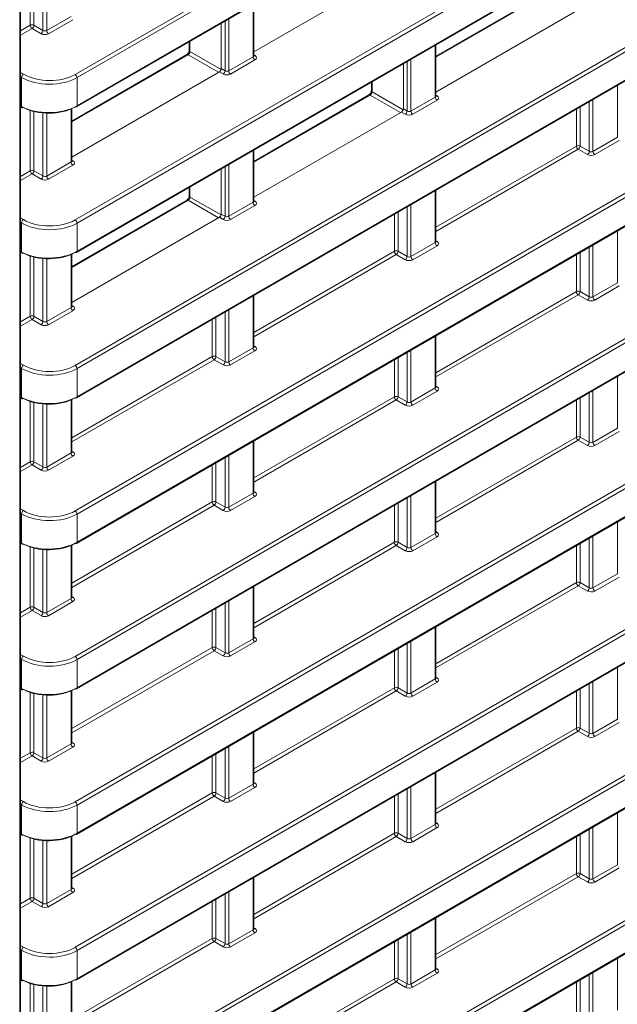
# Model space of a CAD drawing. Header units: millimetres. Extents: x 0 to 1118, y 0 to 864.
# Tile 139 of 156: x 954 to 966, y 580 to 599. Entities that reach past the tile are written whole.
import ezdxf

# ---------------------------------------------------------------- set-up
doc = ezdxf.new("R2010")
doc.units = ezdxf.units.MM

msp = doc.modelspace()

# ---------------------------------------------------------------- linework, layer by layer
at = {"color": 9, "linetype": 'Continuous', "lineweight": 0}
for p, q in [((954.347, 564.32), (954.347, 615.271)), ((955.398, 597.633), (977.365, 610.314)), ((977.4, 610.253), (955.433, 597.572)), ((955.433, 597.04), (977.4, 609.721)), ((955.398, 594.881), (977.365, 607.562)), ((977.4, 607.502), (955.433, 594.82)), ((955.433, 594.288), (977.4, 606.969)), ((955.398, 592.129), (977.365, 604.811)), ((977.4, 604.75), (955.433, 592.069)), ((955.433, 591.536), (977.4, 604.218)), ((955.398, 589.378), (977.365, 602.059)), ((977.4, 601.998), (955.433, 589.317)), ((955.433, 588.785), (977.4, 601.466)), ((954.546, 598.563), (954.546, 599.702)), ((954.616, 599.682), (954.616, 598.563)), ((954.788, 598.464), (954.788, 599.654)), ((954.858, 599.65), (954.858, 598.463)), ((955.398, 586.626), (977.365, 599.307)), ((977.4, 599.246), (955.433, 586.565)), ((964.43, 599.233), (962.228, 597.962)), ((958.766, 597.967), (958.766, 598.947)), ((954.858, 598.463), (955.319, 598.729)), ((954.362, 598.456), (954.546, 598.563)), ((954.616, 598.563), (954.788, 598.464)), ((955.354, 598.668), (954.893, 598.402)), ((955.433, 586.033), (977.4, 598.714)), ((958.235, 597.702), (958.235, 598.641)), ((958.305, 598.681), (958.305, 597.701)), ((954.581, 598.502), (954.362, 598.375)), ((954.753, 598.402), (954.581, 598.502)), ((957.571, 598.257), (957.571, 598.066)), ((962.213, 597.205), (962.213, 598.185)), ((957.536, 598.005), (955.334, 596.733)), ((958.111, 597.673), (957.536, 598.005)), ((957.571, 598.066), (958.16, 597.726)), ((958.781, 598.002), (958.802, 597.988)), ((958.305, 597.701), (958.766, 597.967)), ((958.801, 597.906), (958.34, 597.64)), ((961.683, 596.94), (961.683, 597.879)), ((961.753, 597.919), (961.753, 596.939)), ((954.362, 597.67), (954.417, 597.638)), ((958.2, 597.641), (958.127, 597.683)), ((958.163, 597.744), (958.235, 597.702)), ((954.382, 597.577), (954.362, 597.588)), ((954.382, 597.025), (954.382, 597.577)), ((955.433, 597.572), (955.433, 597.04)), ((961.018, 597.496), (961.018, 597.304)), ((965.661, 596.443), (965.661, 597.424)), ((960.983, 597.243), (958.781, 595.972)), ((961.558, 596.911), (960.983, 597.243)), ((961.018, 597.304), (961.607, 596.964)), ((962.228, 597.24), (962.249, 597.227)), ((961.753, 596.939), (962.213, 597.205)), ((962.248, 597.144), (961.787, 596.878)), ((965.13, 596.178), (965.13, 597.117)), ((965.2, 597.158), (965.2, 596.177)), ((954.362, 597.036), (954.382, 597.025)), ((954.546, 595.811), (954.546, 596.95)), ((954.616, 596.93), (954.616, 595.811)), ((954.788, 595.712), (954.788, 596.902)), ((954.858, 596.898), (954.858, 595.711)), ((955.319, 595.977), (955.319, 596.98)), ((961.647, 596.879), (961.575, 596.921)), ((961.61, 596.982), (961.683, 596.94)), ((964.887, 596.277), (964.887, 596.977)), ((964.958, 597.018), (964.958, 596.278)), ((955.398, 583.874), (977.365, 596.555)), ((977.4, 596.495), (955.433, 583.813)), ((965.2, 596.177), (965.661, 596.443)), ((965.695, 596.383), (965.235, 596.117)), ((958.766, 595.215), (958.766, 596.195)), ((962.228, 594.742), (964.887, 596.277)), ((964.922, 596.217), (962.228, 594.661)), ((965.094, 596.117), (964.922, 596.217)), ((964.958, 596.278), (965.13, 596.178)), ((954.858, 595.711), (955.319, 595.977)), ((955.334, 596.012), (955.355, 595.998)), ((955.433, 583.281), (977.4, 595.962)), ((958.305, 595.929), (958.305, 594.949)), ((954.362, 595.704), (954.546, 595.811)), ((954.581, 595.75), (954.362, 595.624)), ((954.753, 595.651), (954.581, 595.75)), ((954.616, 595.811), (954.788, 595.712)), ((955.354, 595.916), (954.893, 595.65)), ((958.235, 594.95), (958.235, 595.889)), ((957.571, 595.506), (957.571, 595.314)), ((962.213, 594.453), (962.213, 595.434)), ((957.536, 595.253), (955.334, 593.982)), ((958.111, 594.921), (957.536, 595.253)), ((957.571, 595.314), (958.16, 594.974)), ((958.305, 594.949), (958.766, 595.215)), ((958.781, 595.25), (958.802, 595.237)), ((958.801, 595.154), (958.34, 594.888)), ((961.51, 595.028), (961.51, 594.288)), ((961.683, 594.188), (961.683, 595.127)), ((961.753, 595.168), (961.753, 594.187)), ((954.362, 594.918), (954.417, 594.886)), ((954.382, 594.825), (954.362, 594.837)), ((954.382, 594.273), (954.382, 594.825)), ((955.433, 594.82), (955.433, 594.288)), ((958.2, 594.889), (958.127, 594.931)), ((958.163, 594.992), (958.235, 594.95)), ((961.44, 594.287), (961.44, 594.987)), ((965.661, 593.692), (965.661, 594.672)), ((961.753, 594.187), (962.213, 594.453)), ((962.228, 594.488), (962.249, 594.475)), ((954.362, 594.284), (954.382, 594.273)), ((958.781, 592.752), (961.44, 594.287)), ((961.51, 594.288), (961.683, 594.188)), ((962.248, 594.393), (961.787, 594.127)), ((964.958, 594.266), (964.958, 593.526)), ((965.13, 593.427), (965.13, 594.365)), ((965.2, 594.406), (965.2, 593.426)), ((954.546, 593.059), (954.546, 594.198)), ((954.616, 594.178), (954.616, 593.06)), ((954.788, 592.96), (954.788, 594.15)), ((954.858, 594.147), (954.858, 592.959)), ((955.319, 593.225), (955.319, 594.228)), ((961.475, 594.227), (958.781, 592.671)), ((961.647, 594.127), (961.475, 594.227)), ((964.887, 593.526), (964.887, 594.226)), ((955.398, 581.123), (977.365, 593.804)), ((977.4, 593.743), (955.433, 581.062)), ((962.228, 591.991), (964.887, 593.526)), ((964.958, 593.526), (965.13, 593.427)), ((965.2, 593.426), (965.661, 593.692)), ((965.695, 593.631), (965.235, 593.365)), ((958.766, 592.463), (958.766, 593.444)), ((964.922, 593.465), (962.228, 591.91)), ((965.094, 593.365), (964.922, 593.465)), ((954.858, 592.959), (955.319, 593.225)), ((955.354, 593.164), (954.893, 592.898)), ((955.334, 593.26), (955.355, 593.247)), ((955.433, 580.529), (977.4, 593.211)), ((958.235, 592.198), (958.235, 593.137)), ((958.305, 593.178), (958.305, 592.197)), ((954.362, 592.953), (954.546, 593.059)), ((954.581, 592.998), (954.362, 592.872)), ((954.753, 592.899), (954.581, 592.998)), ((954.616, 593.06), (954.788, 592.96)), ((957.993, 592.297), (957.993, 592.997)), ((958.063, 593.038), (958.063, 592.298)), ((962.213, 591.702), (962.213, 592.682)), ((958.305, 592.197), (958.766, 592.463)), ((958.801, 592.403), (958.34, 592.137)), ((958.781, 592.498), (958.802, 592.485)), ((961.753, 592.416), (961.753, 591.436)), ((955.334, 590.762), (957.993, 592.297)), ((958.028, 592.237), (955.334, 590.681)), ((958.2, 592.137), (958.028, 592.237)), ((958.063, 592.298), (958.235, 592.198)), ((961.44, 591.536), (961.44, 592.236)), ((961.51, 592.276), (961.51, 591.536)), ((961.683, 591.437), (961.683, 592.375)), ((954.362, 592.166), (954.417, 592.134)), ((954.382, 592.073), (954.362, 592.085)), ((954.382, 591.521), (954.382, 592.073)), ((955.433, 592.069), (955.433, 591.536)), ((965.661, 590.94), (965.661, 591.92)), ((961.753, 591.436), (962.213, 591.702)), ((962.228, 591.736), (962.249, 591.723)), ((965.2, 591.654), (965.2, 590.674)), ((954.362, 591.532), (954.382, 591.521)), ((955.319, 590.473), (955.319, 591.476)), ((958.781, 590.001), (961.44, 591.536)), ((961.475, 591.475), (958.781, 589.92)), ((961.647, 591.375), (961.475, 591.475)), ((961.51, 591.536), (961.683, 591.437)), ((962.248, 591.641), (961.787, 591.375)), ((964.887, 590.774), (964.887, 591.474)), ((964.958, 591.514), (964.958, 590.774)), ((965.13, 590.675), (965.13, 591.614)), ((954.546, 590.307), (954.546, 591.446)), ((954.616, 591.426), (954.616, 590.308)), ((954.788, 590.208), (954.788, 591.399)), ((954.858, 591.395), (954.858, 590.207)), ((955.398, 578.371), (977.365, 591.052)), ((977.4, 590.991), (955.433, 578.31)), ((965.2, 590.674), (965.661, 590.94)), ((962.228, 589.239), (964.887, 590.774)), ((964.958, 590.774), (965.13, 590.675)), ((965.695, 590.879), (965.235, 590.613)), ((958.766, 589.712), (958.766, 590.692)), ((964.922, 590.713), (962.228, 589.158)), ((965.094, 590.614), (964.922, 590.713)), ((954.858, 590.207), (955.319, 590.473)), ((955.354, 590.413), (954.893, 590.147)), ((955.334, 590.508), (955.355, 590.495)), ((955.433, 577.778), (977.4, 590.459)), ((958.235, 589.447), (958.235, 590.385)), ((958.305, 590.426), (958.305, 589.446)), ((954.362, 590.201), (954.546, 590.307)), ((954.581, 590.247), (954.362, 590.12)), ((954.753, 590.147), (954.581, 590.247)), ((954.616, 590.308), (954.788, 590.208)), ((957.993, 589.546), (957.993, 590.246)), ((958.063, 590.286), (958.063, 589.546)), ((962.213, 588.95), (962.213, 589.93)), ((958.305, 589.446), (958.766, 589.712)), ((958.801, 589.651), (958.34, 589.385)), ((958.781, 589.746), (958.802, 589.733)), ((961.683, 588.685), (961.683, 589.624)), ((961.753, 589.664), (961.753, 588.684)), ((954.362, 589.415), (954.417, 589.383)), ((955.334, 588.011), (957.993, 589.546)), ((958.028, 589.485), (955.334, 587.93)), ((958.2, 589.386), (958.028, 589.485)), ((958.063, 589.546), (958.235, 589.447)), ((961.44, 588.784), (961.44, 589.484)), ((961.51, 589.524), (961.51, 588.784)), ((954.382, 589.321), (954.362, 589.333)), ((954.382, 588.77), (954.382, 589.321)), ((955.433, 589.317), (955.433, 588.785)), ((965.661, 588.188), (965.661, 589.168)), ((961.753, 588.684), (962.213, 588.95)), ((962.248, 588.889), (961.787, 588.623)), ((962.228, 588.985), (962.249, 588.971)), ((965.13, 587.923), (965.13, 588.862)), ((965.2, 588.902), (965.2, 587.922)), ((954.362, 588.78), (954.382, 588.77)), ((954.546, 587.556), (954.546, 588.695)), ((954.616, 588.675), (954.616, 587.556)), ((955.319, 587.722), (955.319, 588.724)), ((958.781, 587.249), (961.44, 588.784)), ((961.475, 588.723), (958.781, 587.168)), ((961.647, 588.624), (961.475, 588.723)), ((961.51, 588.784), (961.683, 588.685)), ((964.887, 588.022), (964.887, 588.722)), ((964.958, 588.763), (964.958, 588.023)), ((954.788, 587.457), (954.788, 588.647)), ((954.858, 588.643), (954.858, 587.456)), ((955.398, 575.619), (977.365, 588.3)), ((977.4, 588.239), (955.433, 575.558)), ((965.2, 587.922), (965.661, 588.188)), ((965.695, 588.127), (965.235, 587.861)), ((958.766, 586.96), (958.766, 587.94)), ((962.228, 586.487), (964.887, 588.022)), ((964.922, 587.961), (962.228, 586.406)), ((965.094, 587.862), (964.922, 587.961)), ((964.958, 588.023), (965.13, 587.923)), ((955.334, 587.756), (955.355, 587.743)), ((954.362, 587.449), (954.546, 587.556)), ((954.616, 587.556), (954.788, 587.457)), ((954.858, 587.456), (955.319, 587.722)), ((955.354, 587.661), (954.893, 587.395)), ((955.433, 575.026), (977.4, 587.707)), ((958.235, 586.695), (958.235, 587.634)), ((958.305, 587.674), (958.305, 586.694)), ((954.581, 587.495), (954.362, 587.368)), ((954.753, 587.396), (954.581, 587.495)), ((957.993, 586.794), (957.993, 587.494)), ((958.063, 587.534), (958.063, 586.794)), ((962.213, 586.198), (962.213, 587.178)), ((958.781, 586.995), (958.802, 586.981)), ((958.305, 586.694), (958.766, 586.96)), ((958.801, 586.899), (958.34, 586.633)), ((961.683, 585.933), (961.683, 586.872)), ((961.753, 586.912), (961.753, 585.932)), ((954.362, 586.663), (954.417, 586.631)), ((955.334, 585.259), (957.993, 586.794)), ((958.028, 586.733), (955.334, 585.178)), ((958.2, 586.634), (958.028, 586.733)), ((958.063, 586.794), (958.235, 586.695)), ((961.44, 586.032), (961.44, 586.732)), ((961.51, 586.773), (961.51, 586.033)), ((954.382, 586.57), (954.362, 586.581)), ((954.382, 586.018), (954.382, 586.57)), ((955.433, 586.565), (955.433, 586.033)), ((965.661, 585.436), (965.661, 586.417)), ((961.753, 585.932), (962.213, 586.198)), ((962.248, 586.137), (961.787, 585.871)), ((962.228, 586.233), (962.249, 586.22)), ((965.13, 585.171), (965.13, 586.11)), ((965.2, 586.151), (965.2, 585.17)), ((954.362, 586.029), (954.382, 586.018)), ((954.546, 584.804), (954.546, 585.943)), ((954.616, 585.923), (954.616, 584.804)), ((954.788, 584.705), (954.788, 585.895)), ((954.858, 585.891), (954.858, 584.704)), ((955.319, 584.97), (955.319, 585.973)), ((958.781, 584.497), (961.44, 586.032)), ((961.475, 585.971), (958.781, 584.416)), ((961.647, 585.872), (961.475, 585.971)), ((961.51, 586.033), (961.683, 585.933)), ((964.887, 585.271), (964.887, 585.97)), ((964.958, 586.011), (964.958, 585.271)), ((965.2, 585.17), (965.661, 585.436)), ((965.695, 585.376), (965.235, 585.11)), ((958.766, 584.208), (958.766, 585.189)), ((962.228, 583.735), (964.887, 585.271)), ((964.922, 585.21), (962.228, 583.654)), ((965.094, 585.11), (964.922, 585.21)), ((964.958, 585.271), (965.13, 585.171)), ((954.858, 584.704), (955.319, 584.97)), ((955.334, 585.005), (955.355, 584.991)), ((954.362, 584.698), (954.546, 584.804)), ((954.616, 584.804), (954.788, 584.705)), ((955.354, 584.909), (954.893, 584.643)), ((958.063, 584.783), (958.063, 584.043)), ((958.235, 583.943), (958.235, 584.882)), ((958.305, 584.922), (958.305, 583.942)), ((954.581, 584.743), (954.362, 584.617)), ((954.753, 584.644), (954.581, 584.743)), ((957.993, 584.042), (957.993, 584.742)), ((962.213, 583.446), (962.213, 584.427)), ((958.305, 583.942), (958.766, 584.208)), ((958.781, 584.243), (958.802, 584.23)), ((955.334, 582.507), (957.993, 584.042)), ((958.063, 584.043), (958.235, 583.943)), ((958.801, 584.147), (958.34, 583.881)), ((961.51, 584.021), (961.51, 583.281)), ((961.683, 583.182), (961.683, 584.12)), ((961.753, 584.161), (961.753, 583.18)), ((954.362, 583.911), (954.417, 583.879)), ((954.382, 583.818), (954.362, 583.83)), ((958.028, 583.981), (955.334, 582.426)), ((958.2, 583.882), (958.028, 583.981)), ((961.44, 583.281), (961.44, 583.98)), ((954.382, 583.266), (954.382, 583.818)), ((955.433, 583.813), (955.433, 583.281)), ((965.661, 582.685), (965.661, 583.665)), ((962.228, 583.481), (962.249, 583.468)), ((954.362, 583.277), (954.382, 583.266)), ((958.781, 581.745), (961.44, 583.281)), ((961.51, 583.281), (961.683, 583.182)), ((961.753, 583.18), (962.213, 583.446)), ((962.248, 583.386), (961.787, 583.12)), ((965.13, 582.42), (965.13, 583.359)), ((965.2, 583.399), (965.2, 582.419)), ((954.546, 582.052), (954.546, 583.191)), ((954.616, 583.171), (954.616, 582.053)), ((954.788, 581.953), (954.788, 583.143)), ((954.858, 583.14), (954.858, 581.952)), ((955.319, 582.218), (955.319, 583.221)), ((961.475, 583.22), (958.781, 581.664)), ((961.647, 583.12), (961.475, 583.22)), ((964.887, 582.519), (964.887, 583.219)), ((964.958, 583.259), (964.958, 582.519)), ((965.2, 582.419), (965.661, 582.685)), ((965.695, 582.624), (965.235, 582.358)), ((958.766, 581.456), (958.766, 582.437)), ((962.228, 580.984), (964.887, 582.519)), ((964.922, 582.458), (962.228, 580.903)), ((965.094, 582.359), (964.922, 582.458)), ((964.958, 582.519), (965.13, 582.42)), ((954.858, 581.952), (955.319, 582.218)), ((955.354, 582.157), (954.893, 581.891)), ((955.334, 582.253), (955.355, 582.24)), ((958.305, 582.171), (958.305, 581.19)), ((954.362, 581.946), (954.546, 582.052)), ((954.581, 581.991), (954.362, 581.865)), ((954.753, 581.892), (954.581, 581.991)), ((954.616, 582.053), (954.788, 581.953)), ((957.993, 581.291), (957.993, 581.99)), ((958.063, 582.031), (958.063, 581.291)), ((958.235, 581.192), (958.235, 582.13)), ((962.213, 580.695), (962.213, 581.675)), ((958.305, 581.19), (958.766, 581.456)), ((958.781, 581.491), (958.802, 581.478)), ((961.753, 581.409), (961.753, 580.429)), ((955.334, 579.755), (957.993, 581.291)), ((958.028, 581.23), (955.334, 579.674)), ((958.2, 581.13), (958.028, 581.23)), ((958.063, 581.291), (958.235, 581.192)), ((958.801, 581.396), (958.34, 581.13)), ((961.44, 580.529), (961.44, 581.229)), ((961.51, 581.269), (961.51, 580.529)), ((961.683, 580.43), (961.683, 581.369)), ((954.362, 581.159), (954.417, 581.127)), ((954.382, 581.066), (954.362, 581.078)), ((954.382, 580.514), (954.382, 581.066)), ((955.433, 581.062), (955.433, 580.529)), ((965.661, 579.933), (965.661, 580.913)), ((961.753, 580.429), (962.213, 580.695)), ((962.228, 580.729), (962.249, 580.716)), ((954.362, 580.525), (954.382, 580.514)), ((958.781, 578.994), (961.44, 580.529)), ((961.51, 580.529), (961.683, 580.43)), ((962.248, 580.634), (961.787, 580.368)), ((964.958, 580.507), (964.958, 579.767)), ((965.13, 579.668), (965.13, 580.607)), ((965.2, 580.647), (965.2, 579.667)), ((954.546, 579.301), (954.546, 580.439)), ((954.616, 580.42), (954.616, 579.301)), ((954.788, 579.202), (954.788, 580.392)), ((954.858, 580.388), (954.858, 579.2)), ((955.319, 579.467), (955.319, 580.469)), ((961.475, 580.468), (958.781, 578.913)), ((961.647, 580.369), (961.475, 580.468)), ((964.887, 579.767), (964.887, 580.467))]:
    msp.add_line(p, q, dxfattribs=at)
at = {"color": 7, "linetype": 'Continuous', "lineweight": 15}
for p, q in [((954.362, 564.341), (954.362, 615.291)), ((955.423, 597.017), (977.39, 609.698)), ((955.423, 594.265), (977.39, 606.947)), ((955.423, 591.514), (977.39, 604.195)), ((955.423, 588.762), (977.39, 601.443)), ((958.781, 598.06), (961.575, 599.673)), ((964.406, 599.235), (962.228, 597.978)), ((958.781, 597.988), (958.781, 598.956)), ((962.228, 597.298), (965.022, 598.911)), ((955.423, 586.01), (977.39, 598.691)), ((958.163, 598.599), (958.163, 597.744)), ((957.557, 598.249), (957.557, 598.086)), ((962.228, 597.226), (962.228, 598.194)), ((957.512, 598.007), (955.334, 596.75)), ((961.61, 597.837), (961.61, 596.982)), ((955.334, 596.07), (958.127, 597.683)), ((961.004, 597.487), (961.004, 597.324)), ((960.959, 597.245), (958.781, 595.988)), ((954.362, 597.018), (954.393, 597.002)), ((955.334, 595.998), (955.334, 596.986)), ((958.781, 595.308), (961.575, 596.921)), ((958.781, 595.236), (958.781, 596.204)), ((955.423, 583.258), (977.39, 595.94)), ((958.163, 595.847), (958.163, 594.992)), ((957.557, 595.497), (957.557, 595.334)), ((962.228, 594.474), (962.228, 595.442)), ((957.512, 595.255), (955.334, 593.998)), ((955.334, 593.318), (958.127, 594.931)), ((954.362, 594.267), (954.393, 594.25)), ((955.334, 593.246), (955.334, 594.234)), ((958.781, 592.484), (958.781, 593.452)), ((955.423, 580.507), (977.39, 593.188)), ((962.228, 591.723), (962.228, 592.69)), ((954.362, 591.515), (954.393, 591.498)), ((955.334, 590.494), (955.334, 591.483)), ((958.781, 589.733), (958.781, 590.7)), ((955.423, 577.755), (977.39, 590.436)), ((962.228, 588.971), (962.228, 589.939)), ((954.362, 588.763), (954.393, 588.746)), ((955.334, 587.743), (955.334, 588.731)), ((958.781, 586.981), (958.781, 587.949)), ((955.423, 575.003), (977.39, 587.684)), ((962.228, 586.219), (962.228, 587.187)), ((954.362, 586.011), (954.393, 585.995)), ((955.334, 584.991), (955.334, 585.979)), ((958.781, 584.229), (958.781, 585.197)), ((962.228, 583.467), (962.228, 584.435)), ((954.362, 583.26), (954.393, 583.243)), ((955.334, 582.239), (955.334, 583.227)), ((958.781, 581.477), (958.781, 582.445)), ((962.228, 580.716), (962.228, 581.683)), ((954.362, 580.508), (954.393, 580.491)), ((955.334, 579.487), (955.334, 580.476))]:
    msp.add_line(p, q, dxfattribs=at)
at = {"color": 9, "linetype": 'Continuous', "lineweight": 0}
for centre, radius, start, end in [((954.581, 598.494), 0.077, 63.2338, 117.3435), ((954.623, 598.566), 0.077, 182.6523, 236.7703), ((954.537, 598.568), 0.0793, 303.5222, 356.4778), ((954.709, 598.469), 0.0793, 303.5222, 356.4778), ((954.935, 598.466), 0.077, 182.6523, 236.7703), ((957.522, 597.984), 0.0248, 55.3959, 114.6398), ((957.582, 598.088), 0.0248, 185.362, 244.6121), ((958.787, 598.012), 0.0278, 257.7331, 303.5435), ((958.843, 597.971), 0.077, 182.6523, 236.7703), ((954.461, 597.572), 0.0793, 123.5222, 176.4778), ((955.356, 597.569), 0.077, 2.6523, 56.7703), ((958.156, 597.707), 0.0793, 303.5222, 356.4778), ((958.382, 597.704), 0.077, 182.6523, 236.7703), ((960.969, 597.222), 0.0248, 55.3959, 114.6398), ((961.029, 597.326), 0.0248, 185.362, 244.6121), ((962.29, 597.209), 0.077, 182.6523, 236.7703), ((962.234, 597.25), 0.0278, 257.7331, 303.5435), ((954.406, 597.022), 0.0244, 173.4853, 237.3279), ((955.409, 597.037), 0.024, 304.1262, 7.186), ((961.603, 596.945), 0.0793, 303.5222, 356.4778), ((961.83, 596.943), 0.077, 182.6523, 236.7703), ((964.923, 596.209), 0.077, 63.2338, 117.3435), ((964.964, 596.281), 0.077, 182.6523, 236.7703), ((964.878, 596.283), 0.0793, 303.5222, 356.4778), ((965.051, 596.183), 0.0793, 303.5222, 356.4778), ((965.277, 596.181), 0.077, 182.6523, 236.7703), ((955.396, 595.981), 0.077, 182.6523, 236.7703), ((955.34, 596.022), 0.0278, 257.7331, 303.5435), ((954.581, 595.743), 0.077, 63.2338, 117.3435), ((954.623, 595.815), 0.077, 182.6523, 236.7703), ((954.537, 595.816), 0.0793, 303.5222, 356.4778), ((954.709, 595.717), 0.0793, 303.5222, 356.4778), ((954.935, 595.714), 0.077, 182.6523, 236.7703), ((957.522, 595.232), 0.0248, 55.3959, 114.6398), ((957.582, 595.336), 0.0248, 185.362, 244.6121), ((958.843, 595.219), 0.077, 182.6523, 236.7703), ((958.787, 595.26), 0.0278, 257.7331, 303.5435), ((954.461, 594.82), 0.0793, 123.5222, 176.4778), ((955.356, 594.817), 0.077, 2.6523, 56.7703), ((958.156, 594.955), 0.0793, 303.5222, 356.4778), ((958.382, 594.953), 0.077, 182.6523, 236.7703), ((962.29, 594.457), 0.077, 182.6523, 236.7703), ((962.234, 594.498), 0.0278, 257.7331, 303.5435), ((954.406, 594.27), 0.0244, 173.4853, 237.3279), ((955.409, 594.285), 0.024, 304.1262, 7.186), ((961.476, 594.219), 0.077, 63.2338, 117.3435), ((961.517, 594.291), 0.077, 182.6523, 236.7703), ((961.431, 594.293), 0.0793, 303.5222, 356.4778), ((961.603, 594.193), 0.0793, 303.5222, 356.4778), ((961.83, 594.191), 0.077, 182.6523, 236.7703), ((964.923, 593.457), 0.077, 63.2338, 117.3435), ((964.964, 593.529), 0.077, 182.6523, 236.7703), ((964.878, 593.531), 0.0793, 303.5222, 356.4778), ((965.051, 593.432), 0.0793, 303.5222, 356.4778), ((965.277, 593.429), 0.077, 182.6523, 236.7703), ((955.396, 593.229), 0.077, 182.6523, 236.7703), ((955.34, 593.27), 0.0278, 257.7331, 303.5435), ((954.581, 592.991), 0.077, 63.2338, 117.3435), ((954.623, 593.063), 0.077, 182.6523, 236.7703), ((954.537, 593.064), 0.0793, 303.5222, 356.4778), ((954.709, 592.965), 0.0793, 303.5222, 356.4778), ((954.935, 592.963), 0.077, 182.6523, 236.7703), ((958.843, 592.467), 0.077, 182.6523, 236.7703), ((958.787, 592.508), 0.0278, 257.7331, 303.5435), ((958.029, 592.229), 0.077, 63.2338, 117.3435), ((958.07, 592.301), 0.077, 182.6523, 236.7703), ((957.984, 592.303), 0.0793, 303.5222, 356.4778), ((954.461, 592.068), 0.0793, 123.5222, 176.4778), ((955.356, 592.065), 0.077, 2.6523, 56.7703), ((958.156, 592.203), 0.0793, 303.5222, 356.4778), ((958.382, 592.201), 0.077, 182.6523, 236.7703), ((962.29, 591.705), 0.077, 182.6523, 236.7703), ((962.234, 591.746), 0.0278, 257.7331, 303.5435), ((954.406, 591.519), 0.0244, 173.4853, 237.3279), ((955.409, 591.533), 0.024, 304.1262, 7.186), ((961.476, 591.467), 0.077, 63.2338, 117.3435), ((961.517, 591.539), 0.077, 182.6523, 236.7703), ((961.431, 591.541), 0.0793, 303.5222, 356.4778), ((961.603, 591.442), 0.0793, 303.5222, 356.4778), ((961.83, 591.439), 0.077, 182.6523, 236.7703), ((964.923, 590.706), 0.077, 63.2338, 117.3435), ((964.964, 590.778), 0.077, 182.6523, 236.7703), ((964.878, 590.779), 0.0793, 303.5222, 356.4778), ((965.051, 590.68), 0.0793, 303.5222, 356.4778), ((965.277, 590.677), 0.077, 182.6523, 236.7703), ((955.396, 590.477), 0.077, 182.6523, 236.7703), ((955.34, 590.518), 0.0278, 257.7331, 303.5435), ((954.581, 590.239), 0.077, 63.2338, 117.3435), ((954.623, 590.311), 0.077, 182.6523, 236.7703), ((954.537, 590.313), 0.0793, 303.5222, 356.4778), ((954.709, 590.213), 0.0793, 303.5222, 356.4778), ((954.935, 590.211), 0.077, 182.6523, 236.7703), ((958.843, 589.715), 0.077, 182.6523, 236.7703), ((958.787, 589.756), 0.0278, 257.7331, 303.5435), ((958.029, 589.477), 0.077, 63.2338, 117.3435), ((958.07, 589.549), 0.077, 182.6523, 236.7703), ((957.984, 589.551), 0.0793, 303.5222, 356.4778), ((958.156, 589.452), 0.0793, 303.5222, 356.4778), ((958.382, 589.449), 0.077, 182.6523, 236.7703), ((954.461, 589.316), 0.0793, 123.5222, 176.4778), ((955.356, 589.313), 0.077, 2.6523, 56.7703), ((962.29, 588.954), 0.077, 182.6523, 236.7703), ((962.234, 588.995), 0.0278, 257.7331, 303.5435), ((954.406, 588.767), 0.0244, 173.4853, 237.3279), ((955.409, 588.782), 0.024, 304.1262, 7.186), ((961.476, 588.716), 0.077, 63.2338, 117.3435), ((961.517, 588.788), 0.077, 182.6523, 236.7703), ((961.431, 588.789), 0.0793, 303.5222, 356.4778), ((961.603, 588.69), 0.0793, 303.5222, 356.4778), ((961.83, 588.688), 0.077, 182.6523, 236.7703), ((964.923, 587.954), 0.077, 63.2338, 117.3435), ((964.964, 588.026), 0.077, 182.6523, 236.7703), ((964.878, 588.027), 0.0793, 303.5222, 356.4778), ((965.051, 587.928), 0.0793, 303.5222, 356.4778), ((965.277, 587.926), 0.077, 182.6523, 236.7703), ((955.34, 587.766), 0.0278, 257.7331, 303.5435), ((954.581, 587.487), 0.077, 63.2338, 117.3435), ((954.623, 587.559), 0.077, 182.6523, 236.7703), ((954.537, 587.561), 0.0793, 303.5222, 356.4778), ((955.396, 587.725), 0.077, 182.6523, 236.7703), ((954.709, 587.462), 0.0793, 303.5222, 356.4778), ((954.935, 587.459), 0.077, 182.6523, 236.7703), ((958.843, 586.964), 0.077, 182.6523, 236.7703), ((958.787, 587.005), 0.0278, 257.7331, 303.5435), ((954.461, 586.565), 0.0793, 123.5222, 176.4778), ((955.356, 586.562), 0.077, 2.6523, 56.7703), ((958.029, 586.726), 0.077, 63.2338, 117.3435), ((958.07, 586.798), 0.077, 182.6523, 236.7703), ((957.984, 586.799), 0.0793, 303.5222, 356.4778), ((958.156, 586.7), 0.0793, 303.5222, 356.4778), ((958.382, 586.698), 0.077, 182.6523, 236.7703), ((962.29, 586.202), 0.077, 182.6523, 236.7703), ((962.234, 586.243), 0.0278, 257.7331, 303.5435), ((954.406, 586.015), 0.0244, 173.4853, 237.3279), ((955.409, 586.03), 0.024, 304.1262, 7.186), ((961.476, 585.964), 0.077, 63.2338, 117.3435), ((961.517, 586.036), 0.077, 182.6523, 236.7703), ((961.431, 586.037), 0.0793, 303.5222, 356.4778), ((961.603, 585.938), 0.0793, 303.5222, 356.4778), ((961.83, 585.936), 0.077, 182.6523, 236.7703), ((964.923, 585.202), 0.077, 63.2338, 117.3435), ((964.964, 585.274), 0.077, 182.6523, 236.7703), ((964.878, 585.276), 0.0793, 303.5222, 356.4778), ((965.051, 585.176), 0.0793, 303.5222, 356.4778), ((965.277, 585.174), 0.077, 182.6523, 236.7703), ((955.396, 584.974), 0.077, 182.6523, 236.7703), ((955.34, 585.015), 0.0278, 257.7331, 303.5435), ((954.581, 584.736), 0.077, 63.2338, 117.3435), ((954.623, 584.808), 0.077, 182.6523, 236.7703), ((954.537, 584.809), 0.0793, 303.5222, 356.4778), ((954.709, 584.71), 0.0793, 303.5222, 356.4778), ((954.935, 584.708), 0.077, 182.6523, 236.7703), ((958.843, 584.212), 0.077, 182.6523, 236.7703), ((958.787, 584.253), 0.0278, 257.7331, 303.5435), ((958.029, 583.974), 0.077, 63.2338, 117.3435), ((958.07, 584.046), 0.077, 182.6523, 236.7703), ((957.984, 584.047), 0.0793, 303.5222, 356.4778), ((954.461, 583.813), 0.0793, 123.5222, 176.4778), ((955.356, 583.81), 0.077, 2.6523, 56.7703), ((958.156, 583.948), 0.0793, 303.5222, 356.4778), ((958.382, 583.946), 0.077, 182.6523, 236.7703), ((962.234, 583.491), 0.0278, 257.7331, 303.5435), ((954.406, 583.263), 0.0244, 173.4853, 237.3279), ((955.409, 583.278), 0.024, 304.1262, 7.186), ((961.476, 583.212), 0.077, 63.2338, 117.3435), ((961.517, 583.284), 0.077, 182.6523, 236.7703), ((961.431, 583.286), 0.0793, 303.5222, 356.4778), ((962.29, 583.45), 0.077, 182.6523, 236.7703), ((961.603, 583.186), 0.0793, 303.5222, 356.4778), ((961.83, 583.184), 0.077, 182.6523, 236.7703), ((964.923, 582.45), 0.077, 63.2338, 117.3435), ((964.964, 582.522), 0.077, 182.6523, 236.7703), ((964.878, 582.524), 0.0793, 303.5222, 356.4778), ((965.051, 582.425), 0.0793, 303.5222, 356.4778), ((965.277, 582.422), 0.077, 182.6523, 236.7703), ((955.396, 582.222), 0.077, 182.6523, 236.7703), ((955.34, 582.263), 0.0278, 257.7331, 303.5435), ((954.581, 581.984), 0.077, 63.2338, 117.3435), ((954.623, 582.056), 0.077, 182.6523, 236.7703), ((954.537, 582.057), 0.0793, 303.5222, 356.4778), ((954.709, 581.958), 0.0793, 303.5222, 356.4778), ((954.935, 581.956), 0.077, 182.6523, 236.7703), ((958.843, 581.46), 0.077, 182.6523, 236.7703), ((958.787, 581.501), 0.0278, 257.7331, 303.5435), ((958.029, 581.222), 0.077, 63.2338, 117.3435), ((958.07, 581.294), 0.077, 182.6523, 236.7703), ((957.984, 581.296), 0.0793, 303.5222, 356.4778), ((954.461, 581.061), 0.0793, 123.5222, 176.4778), ((955.356, 581.058), 0.077, 2.6523, 56.7703), ((958.156, 581.196), 0.0793, 303.5222, 356.4778), ((958.382, 581.194), 0.077, 182.6523, 236.7703), ((962.29, 580.698), 0.077, 182.6523, 236.7703), ((962.234, 580.739), 0.0278, 257.7331, 303.5435), ((954.406, 580.512), 0.0244, 173.4853, 237.3279), ((955.409, 580.526), 0.024, 304.1262, 7.186), ((961.476, 580.46), 0.077, 63.2338, 117.3435), ((961.517, 580.532), 0.077, 182.6523, 236.7703), ((961.431, 580.534), 0.0793, 303.5222, 356.4778), ((961.603, 580.435), 0.0793, 303.5222, 356.4778), ((961.83, 580.432), 0.077, 182.6523, 236.7703)]:
    msp.add_arc(centre, radius, start, end, dxfattribs=at)
at = {"color": 7, "linetype": 'Continuous', "lineweight": 15}
for centre, radius, start, end in [((954.403, 597.024), 0.0247, 247.0348, 306.3981), ((955.412, 597.04), 0.0248, 235.3959, 294.6398), ((955.412, 594.288), 0.0248, 235.3959, 294.6398), ((954.403, 594.273), 0.0247, 247.0348, 306.3981), ((954.403, 591.521), 0.0247, 247.0348, 306.3981), ((955.412, 591.536), 0.0248, 235.3959, 294.6398), ((954.403, 588.769), 0.0247, 247.0348, 306.3981), ((955.412, 588.784), 0.0248, 235.3959, 294.6398), ((954.403, 586.017), 0.0247, 247.0348, 306.3981), ((955.412, 586.033), 0.0248, 235.3959, 294.6398), ((954.403, 583.266), 0.0247, 247.0348, 306.3981), ((955.412, 583.281), 0.0248, 235.3959, 294.6398), ((954.403, 580.514), 0.0247, 247.0348, 306.3981), ((955.412, 580.529), 0.0248, 235.3959, 294.6398)]:
    msp.add_arc(centre, radius, start, end, dxfattribs=at)
at = {"color": 9, "linetype": 'Continuous', "lineweight": 0}
for centre, major_axis, ratio, start_param, end_param in [((954.822, 598.444), (0.1, -0.0015), 0.587275, 3.953479, 5.506822), ((954.823, 598.484), (0.05, -0.0016), 0.597067, 3.96315, 5.516493), ((957.537, 598.045), (0.025, 0.0433), 0.55776, 3.927063, 5.497555), ((958.731, 597.989), (0.05, -0.0016), 0.597067, 5.516493, 6.301891), ((958.73, 597.948), (0.1, -0.0015), 0.587275, 5.506822, 7.060165), ((954.903, 597.929), (0.7, -0.011), 0.587275, 3.953479, 5.506822), ((958.27, 597.682), (0.1, -0.0015), 0.587275, 3.953479, 5.506822), ((958.27, 597.723), (0.05, -0.0016), 0.597067, 3.96315, 5.516493), ((954.903, 597.888), (0.75, -0.011), 0.586615, 3.952857, 5.5062), ((960.984, 597.283), (0.025, 0.0433), 0.55776, 3.927063, 5.497555), ((962.178, 597.227), (0.05, -0.0016), 0.597067, 5.516493, 6.301891), ((962.178, 597.187), (0.1, -0.0015), 0.587275, 5.506822, 7.060165), ((961.717, 596.921), (0.1, -0.0015), 0.587275, 3.953479, 5.506822), ((961.717, 596.961), (0.05, -0.0016), 0.597067, 3.96315, 5.516493), ((965.164, 596.159), (0.1, -0.0015), 0.587275, 3.953479, 5.506822), ((965.164, 596.199), (0.05, -0.0016), 0.597067, 3.96315, 5.516493), ((955.284, 595.999), (0.05, -0.0016), 0.597067, 5.516493, 6.301891), ((955.283, 595.958), (0.1, -0.0015), 0.587275, 5.506822, 7.060165), ((954.822, 595.692), (0.1, -0.0015), 0.587275, 3.953479, 5.506822), ((954.823, 595.733), (0.05, -0.0016), 0.597067, 3.96315, 5.516493), ((957.537, 595.293), (0.025, 0.0433), 0.55776, 3.927063, 5.497555), ((958.731, 595.237), (0.05, -0.0016), 0.597067, 5.516493, 6.301891), ((958.73, 595.197), (0.1, -0.0015), 0.587275, 5.506822, 7.060165), ((954.903, 595.136), (0.75, -0.011), 0.586615, 3.952857, 5.5062), ((954.903, 595.177), (0.7, -0.011), 0.587275, 3.953479, 5.506822), ((958.27, 594.931), (0.1, -0.0015), 0.587275, 3.953479, 5.506822), ((958.27, 594.971), (0.05, -0.0016), 0.597067, 3.96315, 5.516493), ((962.178, 594.475), (0.05, -0.0016), 0.597067, 5.516493, 6.301891), ((962.178, 594.435), (0.1, -0.0015), 0.587275, 5.506822, 7.060165), ((961.717, 594.169), (0.1, -0.0015), 0.587275, 3.953479, 5.506822), ((961.717, 594.209), (0.05, -0.0016), 0.597067, 3.96315, 5.516493), ((965.164, 593.407), (0.1, -0.0015), 0.587275, 3.953479, 5.506822), ((965.164, 593.448), (0.05, -0.0016), 0.597067, 3.96315, 5.516493), ((955.284, 593.247), (0.05, -0.0016), 0.597067, 5.516493, 6.301891), ((955.283, 593.207), (0.1, -0.0015), 0.587275, 5.506822, 7.060165), ((954.823, 592.981), (0.05, -0.0016), 0.597067, 3.96315, 5.516493), ((954.822, 592.941), (0.1, -0.0015), 0.587275, 3.953479, 5.506822), ((958.731, 592.485), (0.05, -0.0016), 0.597067, 5.516493, 6.301891), ((958.73, 592.445), (0.1, -0.0015), 0.587275, 5.506822, 7.060165), ((954.903, 592.385), (0.75, -0.011), 0.586615, 3.952857, 5.5062), ((954.903, 592.425), (0.7, -0.011), 0.587275, 3.953479, 5.506822), ((958.27, 592.179), (0.1, -0.0015), 0.587275, 3.953479, 5.506822), ((958.27, 592.219), (0.05, -0.0016), 0.597067, 3.96315, 5.516493), ((962.178, 591.724), (0.05, -0.0016), 0.597067, 5.516493, 6.301891), ((962.178, 591.683), (0.1, -0.0015), 0.587275, 5.506822, 7.060165), ((961.717, 591.417), (0.1, -0.0015), 0.587275, 3.953479, 5.506822), ((961.717, 591.458), (0.05, -0.0016), 0.597067, 3.96315, 5.516493), ((965.164, 590.655), (0.1, -0.0015), 0.587275, 3.953479, 5.506822), ((965.164, 590.696), (0.05, -0.0016), 0.597067, 3.96315, 5.516493), ((955.284, 590.495), (0.05, -0.0016), 0.597067, 5.516493, 6.301891), ((955.283, 590.455), (0.1, -0.0015), 0.587275, 5.506822, 7.060165), ((954.823, 590.229), (0.05, -0.0016), 0.597067, 3.96315, 5.516493), ((954.822, 590.189), (0.1, -0.0015), 0.587275, 3.953479, 5.506822), ((958.731, 589.734), (0.05, -0.0016), 0.597067, 5.516493, 6.301891), ((958.73, 589.693), (0.1, -0.0015), 0.587275, 5.506822, 7.060165), ((958.27, 589.468), (0.05, -0.0016), 0.597067, 3.96315, 5.516493), ((954.903, 589.633), (0.75, -0.011), 0.586615, 3.952857, 5.5062), ((954.903, 589.673), (0.7, -0.011), 0.587275, 3.953479, 5.506822), ((958.27, 589.427), (0.1, -0.0015), 0.587275, 3.953479, 5.506822), ((962.178, 588.972), (0.05, -0.0016), 0.597067, 5.516493, 6.301891), ((962.178, 588.931), (0.1, -0.0015), 0.587275, 5.506822, 7.060165), ((961.717, 588.706), (0.05, -0.0016), 0.597067, 3.96315, 5.516493), ((961.717, 588.665), (0.1, -0.0015), 0.587275, 3.953479, 5.506822), ((965.164, 587.944), (0.05, -0.0016), 0.597067, 3.96315, 5.516493), ((955.284, 587.744), (0.05, -0.0016), 0.597067, 5.516493, 6.301891), ((955.283, 587.703), (0.1, -0.0015), 0.587275, 5.506822, 7.060165), ((965.164, 587.904), (0.1, -0.0015), 0.587275, 3.953479, 5.506822), ((954.822, 587.437), (0.1, -0.0015), 0.587275, 3.953479, 5.506822), ((954.823, 587.478), (0.05, -0.0016), 0.597067, 3.96315, 5.516493), ((958.731, 586.982), (0.05, -0.0016), 0.597067, 5.516493, 6.301891), ((958.73, 586.941), (0.1, -0.0015), 0.587275, 5.506822, 7.060165), ((954.903, 586.922), (0.7, -0.011), 0.587275, 3.953479, 5.506822), ((958.27, 586.675), (0.1, -0.0015), 0.587275, 3.953479, 5.506822), ((958.27, 586.716), (0.05, -0.0016), 0.597067, 3.96315, 5.516493), ((954.903, 586.881), (0.75, -0.011), 0.586615, 3.952857, 5.5062), ((962.178, 586.22), (0.05, -0.0016), 0.597067, 5.516493, 6.301891), ((962.178, 586.18), (0.1, -0.0015), 0.587275, 5.506822, 7.060165), ((961.717, 585.954), (0.05, -0.0016), 0.597067, 3.96315, 5.516493), ((961.717, 585.914), (0.1, -0.0015), 0.587275, 3.953479, 5.506822), ((965.164, 585.192), (0.05, -0.0016), 0.597067, 3.96315, 5.516493), ((955.284, 584.992), (0.05, -0.0016), 0.597067, 5.516493, 6.301891), ((955.283, 584.951), (0.1, -0.0015), 0.587275, 5.506822, 7.060165), ((965.164, 585.152), (0.1, -0.0015), 0.587275, 3.953479, 5.506822), ((954.822, 584.685), (0.1, -0.0015), 0.587275, 3.953479, 5.506822), ((954.823, 584.726), (0.05, -0.0016), 0.597067, 3.96315, 5.516493), ((958.731, 584.23), (0.05, -0.0016), 0.597067, 5.516493, 6.301891), ((958.73, 584.19), (0.1, -0.0015), 0.587275, 5.506822, 7.060165), ((954.903, 584.17), (0.7, -0.011), 0.587275, 3.953479, 5.506822), ((958.27, 583.924), (0.1, -0.0015), 0.587275, 3.953479, 5.506822), ((958.27, 583.964), (0.05, -0.0016), 0.597067, 3.96315, 5.516493), ((954.903, 584.13), (0.75, -0.011), 0.586615, 3.952857, 5.5062), ((962.178, 583.468), (0.05, -0.0016), 0.597067, 5.516493, 6.301891), ((962.178, 583.428), (0.1, -0.0015), 0.587275, 5.506822, 7.060165), ((961.717, 583.162), (0.1, -0.0015), 0.587275, 3.953479, 5.506822), ((961.717, 583.202), (0.05, -0.0016), 0.597067, 3.96315, 5.516493), ((965.164, 582.4), (0.1, -0.0015), 0.587275, 3.953479, 5.506822), ((965.164, 582.441), (0.05, -0.0016), 0.597067, 3.96315, 5.516493), ((955.284, 582.24), (0.05, -0.0016), 0.597067, 5.516493, 6.301891), ((955.283, 582.2), (0.1, -0.0015), 0.587275, 5.506822, 7.060165), ((954.822, 581.934), (0.1, -0.0015), 0.587275, 3.953479, 5.506822), ((954.823, 581.974), (0.05, -0.0016), 0.597067, 3.96315, 5.516493), ((958.731, 581.478), (0.05, -0.0016), 0.597067, 5.516493, 6.301891), ((958.73, 581.438), (0.1, -0.0015), 0.587275, 5.506822, 7.060165), ((954.903, 581.378), (0.75, -0.011), 0.586615, 3.952857, 5.5062), ((954.903, 581.418), (0.7, -0.011), 0.587275, 3.953479, 5.506822), ((958.27, 581.172), (0.1, -0.0015), 0.587275, 3.953479, 5.506822), ((958.27, 581.212), (0.05, -0.0016), 0.597067, 3.96315, 5.516493), ((962.178, 580.717), (0.05, -0.0016), 0.597067, 5.516493, 6.301891), ((962.178, 580.676), (0.1, -0.0015), 0.587275, 5.506822, 7.060165), ((961.717, 580.41), (0.1, -0.0015), 0.587275, 3.953479, 5.506822), ((961.717, 580.451), (0.05, -0.0016), 0.597067, 3.96315, 5.516493)]:
    msp.add_ellipse(centre, major_axis=major_axis, ratio=ratio, start_param=start_param, end_param=end_param, dxfattribs=at)
at = {"color": 7, "linetype": 'Continuous', "lineweight": 15}
for centre, major_axis, ratio, start_param, end_param in [((958.127, 597.723), (0.025, 0.0433), 0.577557, 3.927062, 5.497554), ((954.903, 597.336), (0.75, 0.01), 0.567807, 3.936562, 5.489905), ((954.903, 597.295), (0.7, 0.01), 0.567125, 3.936018, 5.489361), ((961.575, 596.962), (0.025, 0.0433), 0.577557, 3.927062, 5.497554), ((958.127, 594.972), (0.025, 0.0433), 0.577557, 3.927062, 5.497554), ((954.903, 594.584), (0.75, 0.01), 0.567807, 3.936562, 5.489905), ((954.903, 594.543), (0.7, 0.01), 0.567125, 3.936018, 5.489361), ((954.903, 591.833), (0.75, 0.01), 0.567807, 3.936562, 5.489905), ((954.903, 591.791), (0.7, 0.01), 0.567125, 3.936018, 5.489361), ((954.903, 589.081), (0.75, 0.01), 0.567807, 3.936562, 5.489905), ((954.903, 589.04), (0.7, 0.01), 0.567125, 3.936018, 5.489361), ((954.903, 586.329), (0.75, 0.01), 0.567807, 3.936562, 5.489905), ((954.903, 586.288), (0.7, 0.01), 0.567125, 3.936018, 5.489361), ((954.903, 583.577), (0.75, 0.01), 0.567807, 3.936562, 5.489905), ((954.903, 583.536), (0.7, 0.01), 0.567125, 3.936018, 5.489361), ((954.903, 580.826), (0.75, 0.01), 0.567807, 3.936562, 5.489905), ((954.903, 580.784), (0.7, 0.01), 0.567125, 3.936018, 5.489361)]:
    msp.add_ellipse(centre, major_axis=major_axis, ratio=ratio, start_param=start_param, end_param=end_param, dxfattribs=at)
for points, knots in [([(957.557, 598.086), (957.557, 598.082), (957.557, 598.074), (957.552, 598.058), (957.543, 598.04), (957.532, 598.024), (957.52, 598.012), (957.514, 598.008), (957.512, 598.007)], [0, 0, 0, 0, 0.16162, 0.325542, 0.504715, 0.692327, 0.859092, 1, 1, 1, 1]), ([(958.782, 597.982), (958.782, 597.982), (958.782, 597.982), (958.781, 597.986), (958.781, 597.988), (958.781, 597.988)], [0, 0, 0, 0, 0.251158, 0.971068, 1, 1, 1, 1]), ([(961.004, 597.324), (961.004, 597.32), (961.004, 597.312), (960.999, 597.296), (960.99, 597.278), (960.979, 597.262), (960.967, 597.251), (960.961, 597.247), (960.959, 597.245)], [0, 0, 0, 0, 0.16162, 0.325542, 0.504715, 0.692327, 0.859092, 1, 1, 1, 1]), ([(962.229, 597.221), (962.229, 597.22), (962.23, 597.22), (962.228, 597.224), (962.228, 597.226), (962.228, 597.226)], [0, 0, 0, 0, 0.251158, 0.971068, 1, 1, 1, 1]), ([(955.335, 595.992), (955.335, 595.992), (955.335, 595.992), (955.333, 595.996), (955.334, 595.998), (955.334, 595.998)], [0, 0, 0, 0, 0.251158, 0.971068, 1, 1, 1, 1]), ([(957.557, 595.334), (957.557, 595.33), (957.557, 595.323), (957.552, 595.306), (957.543, 595.288), (957.532, 595.272), (957.52, 595.261), (957.514, 595.257), (957.512, 595.255)], [0, 0, 0, 0, 0.16162, 0.325542, 0.504715, 0.692327, 0.859092, 1, 1, 1, 1]), ([(958.782, 595.231), (958.782, 595.23), (958.782, 595.23), (958.781, 595.234), (958.781, 595.236), (958.781, 595.236)], [0, 0, 0, 0, 0.251158, 0.971068, 1, 1, 1, 1]), ([(962.229, 594.469), (962.229, 594.469), (962.23, 594.468), (962.228, 594.473), (962.228, 594.474), (962.228, 594.474)], [0, 0, 0, 0, 0.251447, 0.972188, 1, 1, 1, 1]), ([(955.335, 593.241), (955.335, 593.24), (955.335, 593.24), (955.333, 593.244), (955.334, 593.246), (955.334, 593.246)], [0, 0, 0, 0, 0.2511576, 0.9710684, 1, 1, 1, 1]), ([(958.782, 592.479), (958.782, 592.479), (958.782, 592.478), (958.781, 592.483), (958.781, 592.484), (958.781, 592.484)], [0, 0, 0, 0, 0.251447, 0.972188, 1, 1, 1, 1]), ([(962.229, 591.717), (962.229, 591.717), (962.23, 591.716), (962.228, 591.721), (962.228, 591.722), (962.228, 591.722)], [0, 0, 0, 0, 0.251447, 0.972188, 1, 1, 1, 1]), ([(955.335, 590.489), (955.335, 590.489), (955.335, 590.488), (955.333, 590.493), (955.334, 590.494), (955.334, 590.494)], [0, 0, 0, 0, 0.251447, 0.972188, 1, 1, 1, 1]), ([(958.782, 589.727), (958.782, 589.727), (958.782, 589.726), (958.781, 589.731), (958.781, 589.732), (958.781, 589.732)], [0, 0, 0, 0, 0.251447, 0.972188, 1, 1, 1, 1]), ([(962.229, 588.965), (962.229, 588.965), (962.23, 588.965), (962.228, 588.969), (962.228, 588.971), (962.228, 588.971)], [0, 0, 0, 0, 0.251447, 0.972188, 1, 1, 1, 1]), ([(955.335, 587.737), (955.335, 587.737), (955.335, 587.736), (955.333, 587.741), (955.334, 587.742), (955.334, 587.742)], [0, 0, 0, 0, 0.251447, 0.972188, 1, 1, 1, 1]), ([(958.782, 586.975), (958.782, 586.975), (958.782, 586.975), (958.781, 586.979), (958.781, 586.981), (958.781, 586.981)], [0, 0, 0, 0, 0.251447, 0.972188, 1, 1, 1, 1]), ([(962.229, 586.214), (962.229, 586.213), (962.23, 586.213), (962.228, 586.217), (962.228, 586.219), (962.228, 586.219)], [0, 0, 0, 0, 0.251447, 0.972188, 1, 1, 1, 1]), ([(955.335, 584.985), (955.335, 584.985), (955.335, 584.985), (955.333, 584.989), (955.334, 584.991), (955.334, 584.991)], [0, 0, 0, 0, 0.251447, 0.972188, 1, 1, 1, 1]), ([(958.782, 584.224), (958.782, 584.223), (958.782, 584.223), (958.781, 584.227), (958.781, 584.229), (958.781, 584.229)], [0, 0, 0, 0, 0.251447, 0.972188, 1, 1, 1, 1]), ([(962.229, 583.462), (962.229, 583.462), (962.23, 583.461), (962.228, 583.466), (962.228, 583.467), (962.228, 583.467)], [0, 0, 0, 0, 0.251447, 0.972188, 1, 1, 1, 1]), ([(955.335, 582.234), (955.335, 582.233), (955.335, 582.233), (955.333, 582.237), (955.334, 582.239), (955.334, 582.239)], [0, 0, 0, 0, 0.251447, 0.972188, 1, 1, 1, 1]), ([(958.782, 581.472), (958.782, 581.472), (958.782, 581.471), (958.781, 581.476), (958.781, 581.477), (958.781, 581.477)], [0, 0, 0, 0, 0.251447, 0.972188, 1, 1, 1, 1]), ([(962.229, 580.71), (962.229, 580.71), (962.23, 580.709), (962.228, 580.714), (962.228, 580.715), (962.228, 580.715)], [0, 0, 0, 0, 0.251447, 0.972188, 1, 1, 1, 1])]:
    msp.add_open_spline(points, degree=3, knots=knots, dxfattribs=at)

doc.saveas('drawing.dxf')
